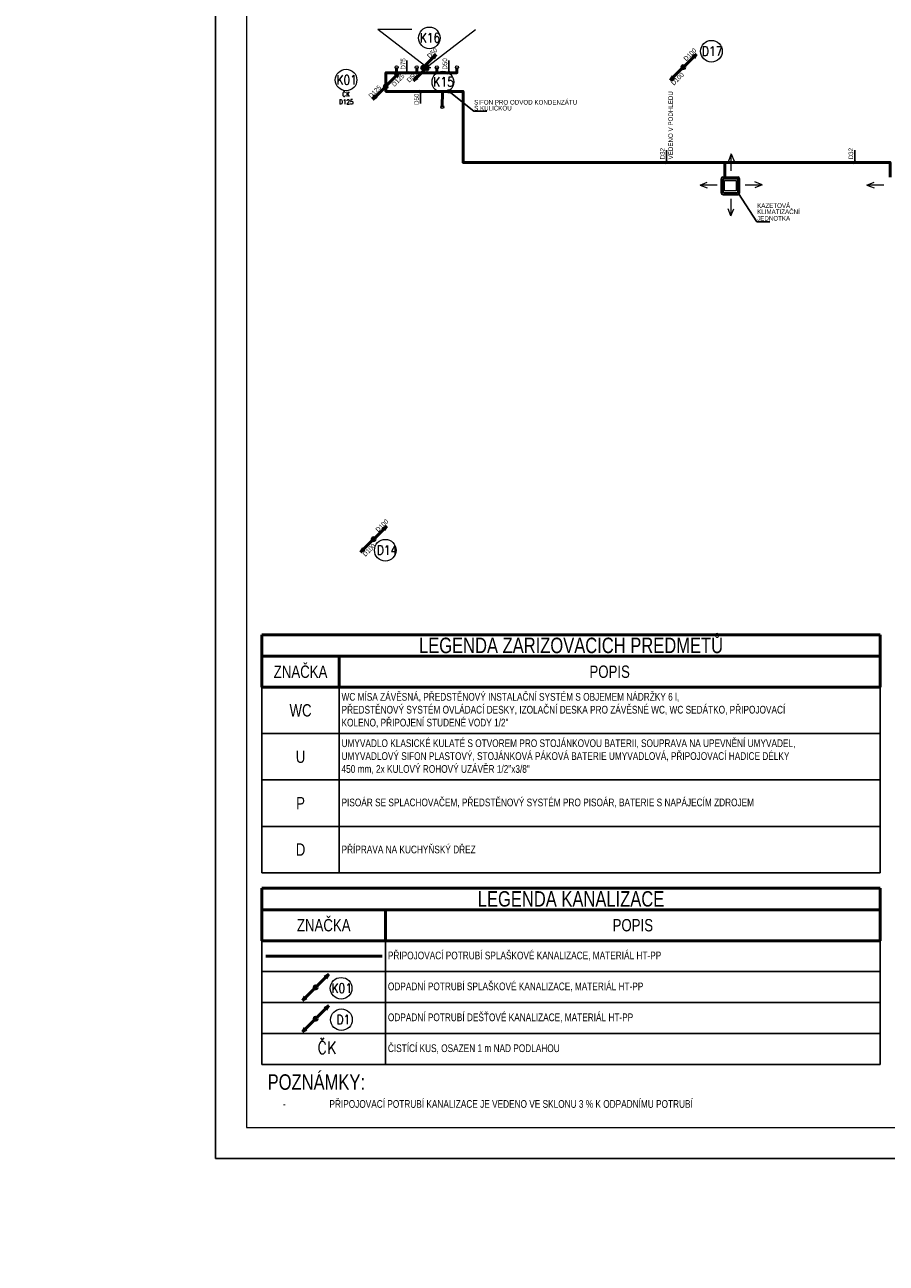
# Model space of a CAD drawing. Header units: millimetres. Extents: x 886281 to 2603493, y -207328 to 3107.
# Tile 9 of 24: x 1133076 to 1160947, y -199770 to -159709. Entities that reach past the tile are written whole.
import ezdxf

# ---------------------------------------------------------------- set-up
doc = ezdxf.new("R2010")
doc.units = ezdxf.units.MM
doc.header["$LTSCALE"] = 15
doc.layers.add('AA_FORMÁTY NETISK', color=40, linetype='Continuous', plot=False)
for name, color, linetype, lineweight in [('AA_FORMÁTY TISK', 7, 'Continuous', 15), ('AA_ROZPISKY', 7, 'Continuous', 15), ('Kóty_obecně', 7, 'Continuous', 25), ('Standard', 7, 'Continuous', 25), ('ZTI-kan_st_destova', 71, 'Continuous', 50), ('ZTI-kan_st_splaskova', 12, 'Continuous', 50), ('ZTI-kanal_pripojovaci', 130, 'Continuous', 50), ('ZTI-komponenty', 120, 'Continuous', 20), ('ZTI_popis', 191, 'Continuous', 15)]:
    doc.layers.add(name, color=color, linetype=linetype, lineweight=lineweight)
doc.layers.add('ZTI-kanal_pripojovaci-popis', color=7, linetype='Continuous')
doc.layers.add('ZTI-zar_predmety-tecky', color=7, linetype='Continuous', lineweight=20, plot=False)
doc.styles.add('Popis', font='simplex.shx', dxfattribs={"width": 0.85, "height": 150})
doc.styles.get("Standard").update_dxf_attribs({"font": 'ic-simplex.shx', "width": 0.8})

# ---------------------------------------------------------------- blocks, each defined once
blk = doc.blocks.new('*U125')
at = {"color": 0, "linetype": 'ByBlock', "lineweight": -2}
blk.add_circle((0, 0), 50, dxfattribs=at)
blk = doc.blocks.new('*U137')
at = {"color": 0, "linetype": 'ByBlock', "lineweight": -2}
blk.add_circle((0, 0), 50, dxfattribs=at)
blk = doc.blocks.new('*U138')
at = {"color": 0, "linetype": 'ByBlock', "lineweight": -2}
blk.add_circle((0, 0), 50, dxfattribs=at)
blk = doc.blocks.new('*U136')
at = {"color": 0, "linetype": 'ByBlock', "lineweight": -2}
blk.add_circle((0, 0), 50, dxfattribs=at)
blk = doc.blocks.new('*U135')
at = {"color": 0, "linetype": 'ByBlock', "lineweight": -2}
blk.add_circle((0, 0), 50, dxfattribs=at)
blk = doc.blocks.new('*T285')
at = {"layer": 'Kóty_obecně', "color": 6, "linetype": 'ByBlock', "lineweight": 50, "transparency": 16777216}
for p, q in [((0, 0), (20000, 0)), ((0, 0), (0, -1700)), ((20000, 0), (20000, -1700)), ((0, -700), (20000, -700)), ((2500, -700), (2500, -1700)), ((0, -1700), (20000, -1700))]:
    blk.add_line(p, q, dxfattribs=at)
at = {"layer": 'Kóty_obecně', "color": 0, "linetype": 'ByBlock', "lineweight": -2, "transparency": 16777216}
for p, q in [((0, -1700), (0, -7700)), ((2500, -1700), (2500, -7700)), ((20000, -1700), (20000, -7700)), ((0, -3200), (20000, -3200)), ((0, -4700), (20000, -4700)), ((0, -6200), (20000, -6200)), ((0, -7700), (20000, -7700))]:
    blk.add_line(p, q, dxfattribs=at)
at = {"layer": 'Kóty_obecně', "color": 0, "transparency": 16777216}
for s, insert, char_height, width, attachment_point in [('{\\Fc:\\program files\\ab studio\\cadkonplus 2018\\2018\\fonts\\ic-simplex|c238;LEGENDA ZAŘIZOVACÍCH PŘEDMĚTŮ}', (10000, -350), 500, 19997, 5), ('Z{\\Fc:\\program files\\ab studio\\cadkonplus 2018\\2018\\fonts\\ic-simplex|c238;NAČKA}', (1250, -1200), 400, 2497, 5), ('P{\\Fc:\\program files\\ab studio\\cadkonplus 2018\\2018\\fonts\\ic-simplex|c238;OPIS}', (11250, -1200), 400, 17497, 5), ('\\A1;{\\Fc:\\program files\\ab studio\\cadkonplus 2018\\2018\\fonts\\ic-simplex|c238; WC MÍSA ZÁVĚSNÁ, PŘEDSTĚNOVÝ INSTALAČNÍ SYSTÉM S OBJEMEM NÁDRŽKY 6 l, \\P PŘEDSTĚNOVÝ SYSTÉM OVLÁDACÍ DESKY, IZOLAČNÍ DESKA PRO ZÁVĚSNÉ WC, WC SEDÁTKO, PŘIPOJOVACÍ\\P KOLENO, PŘIPOJENÍ STUDENÉ VODY 1/2"}', (2501.5, -2450), 250, 17497, 4), ('{\\Fc:\\program files\\ab studio\\cadkonplus 2018\\2018\\fonts\\ic-simplex|c238;WC}', (1250, -2450), 400, 2497, 5), ('\\A1;{\\Fc:\\program files\\ab studio\\cadkonplus 2018\\2018\\fonts\\ic-simplex|c238; UMYVADLO KLASICKÉ KULATÉ S OTVOREM PRO STOJÁNKOVOU BATERII, SOUPRAVA NA UPEVNĚNÍ UMYVADEL, \\P UMYVADLOVÝ SIFON PLASTOVÝ, STOJÁNKOVÁ PÁKOVÁ BATERIE UMYVADLOVÁ, PŘIPOJOVACÍ HADICE DÉLKY\\P 450 mm, 2x KULOVÝ ROHOVÝ UZÁVĚR 1/2"x3/8" }', (2501.5, -3950), 250, 17497, 4), ('{\\Fc:\\program files\\ab studio\\cadkonplus 2018\\2018\\fonts\\ic-simplex|c238;U}', (1250, -3950), 400, 2497, 5), ('{\\Fc:\\program files\\ab studio\\cadkonplus 2018\\2018\\fonts\\ic-simplex|c238;P}', (1250, -5450), 400, 2497, 5), ('{\\Fc:\\program files\\ab studio\\cadkonplus 2018\\2018\\fonts\\ic-simplex|c238; PISOÁR SE SPLACHOVAČEM, PŘEDSTĚNOVÝ SYSTÉM PRO PISOÁR, BATERIE S NAPÁJECÍM ZDROJEM}', (2501.5, -5450), 250, 17497, 4), ('{\\Fc:\\program files\\ab studio\\cadkonplus 2018\\2018\\fonts\\ic-simplex|c238;D}', (1250, -6950), 400, 2497, 5), ('\\A1;\\W0.8; PŘÍPRAVA NA KUCHYŇSKÝ DŘEZ', (2501.5, -6950), 250, 17497, 4)]:
    blk.add_mtext(s, dxfattribs=dict(at, insert=insert, char_height=char_height, width=width, attachment_point=attachment_point))
blk = doc.blocks.new('*T286')
at = {"layer": 'Kóty_obecně', "color": 6, "linetype": 'ByBlock', "lineweight": 50, "transparency": 16777216}
for p, q in [((0, 0), (20000, 0)), ((0, 0), (0, -1700)), ((20000, 0), (20000, -1700)), ((0, -700), (20000, -700)), ((4000, -700), (4000, -1700)), ((0, -1700), (20000, -1700))]:
    blk.add_line(p, q, dxfattribs=at)
at = {"layer": 'Kóty_obecně', "color": 0, "linetype": 'ByBlock', "lineweight": -2, "transparency": 16777216}
for p, q in [((0, -1700), (0, -5700)), ((4000, -1700), (4000, -5700)), ((20000, -1700), (20000, -5700)), ((0, -2700), (20000, -2700)), ((0, -3700), (20000, -3700)), ((0, -4700), (20000, -4700)), ((0, -5700), (20000, -5700))]:
    blk.add_line(p, q, dxfattribs=at)
at = {"layer": 'Kóty_obecně', "color": 0, "transparency": 16777216}
for s, insert, char_height, width, attachment_point in [('{\\Fc:\\program files\\ab studio\\cadkonplus 2018\\2018\\fonts\\ic-simplex|c238;LEGENDA KANALIZACE}', (10000, -350), 500, 19997, 5), ('Z{\\Fc:\\program files\\ab studio\\cadkonplus 2018\\2018\\fonts\\ic-simplex|c238;NAČKA}', (2000, -1200), 400, 3997, 5), ('P{\\Fc:\\program files\\ab studio\\cadkonplus 2018\\2018\\fonts\\ic-simplex|c238;OPIS}', (12000, -1200), 400, 15997, 5), ('\\A1;{\\Fc:\\program files\\ab studio\\cadkonplus 2018\\2018\\fonts\\ic-simplex|c238; PŘIPOJOVACÍ POTRUBÍ SPLAŠKOVÉ KANALIZACE, MATERIÁL HT-PP}', (4001.5, -2200), 250, 15997, 4), ('{\\Fc:\\program files\\ab studio\\cadkonplus 2018\\2018\\fonts\\ic-simplex|c238; ODPADNÍ POTRUBÍ SPLAŠKOVÉ KANALIZACE, MATERIÁL HT-PP}', (4001.5, -3200), 250, 15997, 4), ('{\\Fc:\\program files\\ab studio\\cadkonplus 2018\\2018\\fonts\\ic-simplex|c238; ODPADNÍ POTRUBÍ DEŠŤOVÉ KANALIZACE, MATERIÁL HT-PP}', (4001.5, -4200), 250, 15997, 4), ('{\\Fc:\\program files\\ab studio\\cadkonplus 2018\\2018\\fonts\\ic-simplex|c238; ČISTÍCÍ KUS, OSAZEN 1 m NAD PODLAHOU}', (4001.5, -5200), 250, 15997, 4)]:
    blk.add_mtext(s, dxfattribs=dict(at, insert=insert, char_height=char_height, width=width, attachment_point=attachment_point))
blk = doc.blocks.new('*U187')
at = {"color": 0, "linetype": 'ByBlock', "lineweight": -2}
for p, q in [((35.36, 35.36), (424.26, 424.26)), ((424.26, 424.26), (291.68, 344.71)), ((344.71, 291.68), (424.26, 424.26)), ((-35.36, -35.36), (-424.26, -424.26)), ((-424.26, -424.26), (-344.71, -291.68)), ((-291.68, -344.71), (-424.26, -424.26))]:
    blk.add_line(p, q, dxfattribs=at)
blk.add_circle((0, 0), 50, dxfattribs=at)
blk = doc.blocks.new('*U96')
at = {"color": 0, "linetype": 'ByBlock', "lineweight": -2}
for p, q in [((35.36, 35.36), (424.26, 424.26)), ((424.26, 424.26), (291.68, 344.71)), ((344.71, 291.68), (424.26, 424.26)), ((-35.36, -35.36), (-424.26, -424.26)), ((-424.26, -424.26), (-344.71, -291.68)), ((-291.68, -344.71), (-424.26, -424.26))]:
    blk.add_line(p, q, dxfattribs=at)
blk.add_circle((0, 0), 50, dxfattribs=at)
blk = doc.blocks.new('*U331')
at = {"color": 0, "linetype": 'ByBlock', "lineweight": -2}
for p, q in [((35.36, 35.36), (424.26, 424.26)), ((424.26, 424.26), (291.68, 344.71)), ((344.71, 291.68), (424.26, 424.26)), ((-35.36, -35.36), (-424.26, -424.26)), ((-424.26, -424.26), (-344.71, -291.68)), ((-291.68, -344.71), (-424.26, -424.26))]:
    blk.add_line(p, q, dxfattribs=at)
blk.add_circle((0, 0), 50, dxfattribs=at)
blk = doc.blocks.new('*U332')
at = {"color": 0, "linetype": 'ByBlock', "lineweight": -2}
for p, q in [((35.36, 35.36), (424.26, 424.26)), ((424.26, 424.26), (291.68, 344.71)), ((344.71, 291.68), (424.26, 424.26)), ((-35.36, -35.36), (-424.26, -424.26)), ((-424.26, -424.26), (-344.71, -291.68)), ((-291.68, -344.71), (-424.26, -424.26))]:
    blk.add_line(p, q, dxfattribs=at)
blk.add_circle((0, 0), 50, dxfattribs=at)
blk = doc.blocks.new('*U189', base_point=(70, 70))
at = {"linetype": 'ByBlock'}
for p, q in [((-66, 70), (0, 70)), ((140, 140), (0, 0)), ((0, 140), (140, 0)), ((70, 140), (70, 206)), ((70, -66), (70, 0)), ((140, 70), (206, 70))]:
    blk.add_line(p, q, dxfattribs=at)
blk.add_lwpolyline([(0, 0), (140, 0), (140, 140), (0, 140)], close=True, dxfattribs=at)
blk = doc.blocks.new('*U345')
at = {"color": 0, "linetype": 'ByBlock', "lineweight": -2}
for p, q in [((35.36, 35.36), (424.26, 424.26)), ((424.26, 424.26), (291.68, 344.71)), ((344.71, 291.68), (424.26, 424.26))]:
    blk.add_line(p, q, dxfattribs=at)
blk.add_circle((0, 0), 50, dxfattribs=at)
blk = doc.blocks.new('*U348')
at = {"color": 0, "linetype": 'ByBlock', "lineweight": -2}
for p, q in [((35.36, 35.36), (424.26, 424.26)), ((424.26, 424.26), (291.68, 344.71)), ((344.71, 291.68), (424.26, 424.26))]:
    blk.add_line(p, q, dxfattribs=at)
blk.add_circle((0, 0), 50, dxfattribs=at)
blk = doc.blocks.new('*U425')
at = {"color": 0, "linetype": 'ByBlock', "lineweight": -2}
for p, q in [((35.36, 35.36), (424.26, 424.26)), ((424.26, 424.26), (291.68, 344.71)), ((344.71, 291.68), (424.26, 424.26)), ((-35.36, -35.36), (-424.26, -424.26)), ((-424.26, -424.26), (-344.71, -291.68)), ((-291.68, -344.71), (-424.26, -424.26))]:
    blk.add_line(p, q, dxfattribs=at)
blk.add_circle((0, 0), 50, dxfattribs=at)
blk = doc.blocks.new('KOMPLEXNÍ OBJEKT_7')
at = {"layer": 'Standard', "color": 0, "linetype": 'Continuous', "lineweight": 35}
for p, q in [((-98128643, -465518858), (-98128643, -465518388)), ((-98128593, -465518338), (-98128123, -465518338)), ((-98128073, -465518388), (-98128073, -465518858)), ((-98128123, -465518908), (-98128593, -465518908))]:
    blk.add_line(p, q, dxfattribs=at)
at = {"layer": 'Standard', "color": 0, "linetype": 'Continuous', "lineweight": 13}
for points in [[(-98128618, -465518407), (-98128591, -465518407), (-98128591, -465518834), (-98128618, -465518834), (-98128618, -465518407)], [(-98128153, -465518369), (-98128153, -465518403), (-98128570, -465518403), (-98128570, -465518369), (-98128153, -465518369)], [(-98128171, -465518448), (-98128171, -465518784), (-98128545, -465518784), (-98128545, -465518448), (-98128171, -465518448)], [(-98128104, -465518407), (-98128132, -465518407), (-98128132, -465518834), (-98128104, -465518834), (-98128104, -465518407)], [(-98128153, -465518877), (-98128153, -465518842), (-98128570, -465518842), (-98128570, -465518877), (-98128153, -465518877)]]:
    blk.add_lwpolyline(points, close=True, dxfattribs=at)
at = {"layer": 'Standard', "color": 0, "linetype": 'Continuous', "lineweight": 35}
for centre, start, end in [((-98128593, -465518388), 90, 180), ((-98128123, -465518388), 0, 90), ((-98128593, -465518858), 180, 270), ((-98128123, -465518858), 270, 0)]:
    blk.add_arc(centre, 50, start, end, dxfattribs=at)

msp = doc.modelspace()

# ---------------------------------------------------------------- linework, layer by layer
at = {"layer": 'AA_FORMÁTY NETISK'}
msp.add_lwpolyline([(1139249, -112281), (1139249, -196381), (1181249, -196381), (1181249, -112281)], close=True, dxfattribs=at)
at = {"layer": 'AA_FORMÁTY TISK'}
msp.add_lwpolyline([(1140249, -113281), (1140249, -195381), (1180249, -195381), (1180249, -113281)], close=True, dxfattribs=at)
at = {"layer": 'Standard', "color": 0, "linetype": 'Continuous', "lineweight": 13, "ltscale": 1000}
for p, q in [((1155931, -163886), (1155839, -164117)), ((1155931, -164436), (1155931, -163886)), ((1155931, -163886), (1156023, -164117)), ((1154923, -164894), (1155155, -164802)), ((1155473, -164894), (1154923, -164894)), ((1154923, -164894), (1155155, -164986)), ((1156381, -164885), (1156931, -164885)), ((1156931, -164885), (1156699, -164793)), ((1156931, -164885), (1156699, -164978)), ((1160323, -164893), (1160554, -164801)), ((1160873, -164893), (1160323, -164893)), ((1160323, -164893), (1160554, -164985)), ((1155923, -165344), (1155923, -165894)), ((1155923, -165894), (1155830, -165662)), ((1155923, -165894), (1156015, -165662))]:
    msp.add_line(p, q, dxfattribs=at)
at = {"layer": 'ZTI-kan_st_destova', "lineweight": 15}
for centre in [(1155291, -160565), (1144740, -176706), (1143321, -191892)]:
    msp.add_circle(centre, 350, dxfattribs=at)
at = {"layer": 'ZTI-kan_st_splaskova', "lineweight": 15}
for centre in [(1146165, -160133), (1143471, -161495), (1146604, -161559), (1143312, -190876)]:
    msp.add_circle(centre, 350, dxfattribs=at)
at = {"layer": 'ZTI-kanal_pripojovaci'}
for points in [[(1147058, -161088), (1147058, -161259), (1144759, -161259), (1144759, -161699)], [(1145108, -161088), (1145108, -161259)], [(1145758, -161088), (1145758, -161259)], [(1145964, -161096), (1145964, -161259)], [(1146408, -161088), (1146408, -161259)], [(1146584, -162371), (1146588, -161864), (1144759, -161864), (1144759, -161699)], [(1146588, -161864), (1146764, -161864)], [(1161071, -164634), (1161071, -164163), (1147257, -164163), (1147257, -161864), (1146764, -161864)], [(1155721, -164635), (1155721, -164163)], [(1144640, -189840), (1140878, -189840)]]:
    msp.add_lwpolyline(points, dxfattribs=at)
at = {"layer": 'ZTI-kanal_pripojovaci-popis', "color": 2}
for p, q in [((1145442, -160866), (1145442, -161284)), ((1146792, -160866), (1146792, -161284)), ((1145875, -162257), (1145875, -161839)), ((1148022, -162499), (1147604, -162499)), ((1153833, -163770), (1153833, -164188)), ((1159927, -163770), (1159927, -164188)), ((1157178, -166084), (1156759, -166084))]:
    msp.add_line(p, q, dxfattribs=at)
at = {"layer": 'ZTI-kanal_pripojovaci-popis', "color": 3}
for p, q in [((1145398, -161303), (1145486, -161215)), ((1146747, -161303), (1146836, -161215)), ((1145831, -161820), (1145919, -161908)), ((1153789, -164208), (1153878, -164119)), ((1159883, -164208), (1159971, -164119))]:
    msp.add_line(p, q, dxfattribs=at)
at = {"layer": 'ZTI-kanal_pripojovaci-popis', "color": 2}
for points in [[(1147604, -162499), (1146864, -161914)], [(1156759, -166084), (1156167, -165166)]]:
    msp.add_lwpolyline(points, dxfattribs=at)
at = {"layer": 'ZTI-komponenty'}
for points in [[(1146009, -161026), (1144504, -159866)], [(1145604, -159866), (1144504, -159866)], [(1146149, -161026), (1147654, -159866)]]:
    msp.add_lwpolyline(points, dxfattribs=at)
msp.add_lwpolyline([(1146764, -161814), (1146864, -161814), (1146864, -161914), (1146764, -161914)], close=True, dxfattribs=at)

# ---------------------------------------------------------------- block references
for name, p in [('*T285', (1140749, -179438)), ('*T286', (1140749, -187638))]:
    msp.add_blockref(name, p)
at = {"layer": 'Standard', "color": 0, "linetype": 'Continuous', "lineweight": 13}
msp.add_blockref('KOMPLEXNÍ OBJEKT_7', (99284264, 465353702), dxfattribs=at)
at = {"layer": 'ZTI-kan_st_destova', "rotation": 180}
for name, p in [('*U425', (1154385, -161079)), ('*U331', (1144364, -176349)), ('*U96', (1142486, -191861))]:
    msp.add_blockref(name, p, dxfattribs=at)
at = {"layer": 'ZTI-kan_st_splaskova', "rotation": 180}
for name, p in [('*U345', (1146079, -161096)), ('*U332', (1144759, -161699)), ('*U187', (1142486, -190847))]:
    msp.add_blockref(name, p, dxfattribs=at)
at = {"layer": 'ZTI-kan_st_splaskova'}
msp.add_blockref('*U348', (1145964, -161096), dxfattribs=at)
at = {"layer": 'ZTI-komponenty', "rotation": 270}
msp.add_blockref('*U189', (1146079, -161096), dxfattribs=at)
at = {"layer": 'ZTI-zar_predmety-tecky'}
for name, p, rotation in [('*U138', (1145108, -161088), 270), ('*U137', (1145758, -161088), 270), ('*U136', (1146408, -161088), 270), ('*U135', (1147058, -161088), 267.2788244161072), ('*U125', (1146584, -162371), 270)]:
    msp.add_blockref(name, p, dxfattribs=dict(at, rotation=rotation))

# ---------------------------------------------------------------- texts
at = {"layer": 'AA_ROZPISKY', "attachment_point": 1, "rotation": 359.9944}
for s, width, insert, char_height in [('\\pi473.33333;{\\W0.7;Lublaňská 1002/9, 120 00 Praha 2\\P\\pi420,t2420,2620;IČO: 29136440 | +420 736 630 021\\P\\pi736.66667,t2736.66667,4936.66667;www.ecoten.cz | info@ecoten.cz\\H1.2619x; }', 4800, (999148, -189780), 200), ('\\pi473.33333;{\\W0.7;Lublaňská 1002/9, 120 00 Praha 2\\P\\pi420,t2420,2620;IČO: 29136440 | +420 736 630 021\\P\\pi736.66667,t2736.66667,4936.66667;www.ecoten.cz | info@ecoten.cz\\H1.2619x; }', 4800, (1092338, -190054), 200), ('\\pi1758.22222,t5678.22222;JTSK\\P\\pi545.77778,t4465.77778;± 0,00 = 343,48 m Bpv', 4000, (985081, -192789), 186.67), ('\\pi1758.22222,t5678.22222;JTSK\\P\\pi545.77778,t4465.77778;± 0,00 = 343,48 m Bpv', 4000, (1078271, -193063), 186.67)]:
    msp.add_mtext_dynamic_manual_height_columns(s, width=width, gutter_width=150, heights=[0], dxfattribs=dict(at, insert=insert, char_height=char_height))
at = {"layer": 'Kóty_obecně', "char_height": 500, "attachment_point": 1}
for s, width, insert in [('\\W0.8;POZNÁMKY:\\P\\pi-1500,l2000,t2000;\\H250;-^IPŘIPOJOVACÍ POTRUBÍ KANALIZACE JE VEDENO VE SKLONU 3 % K ODPADNÍMU POTRUBÍ', 11997.19, (970767, -190304)), ('{\\Fc:\\program files\\ab studio\\cadkonplus 2018\\2018\\fonts\\ic-simplex|c238;POZNÁMKY:\\P\\pi-1500,l2000,t2000;\\H0.5x;-^IPŘIPOJOVACÍ POTRUBÍ KANALIZACE JE VEDENO VE SKLONU 3 % K ODPADNÍMU POTRUBÍ}', 20006.89, (1057764, -193681)), ('{\\Fc:\\program files\\ab studio\\cadkonplus 2018\\2018\\fonts\\ic-simplex|c238;POZNÁMKY:\\P\\pi-1500,l2000,t2000;\\H0.5x;-^IPŘIPOJOVACÍ POTRUBÍ KANALIZACE JE VEDENO VE SKLONU 3 % K ODPADNÍMU POTRUBÍ}', 19815.05, (1140934, -193659))]:
    msp.add_mtext_dynamic_manual_height_columns(s, width=width, gutter_width=500, heights=[0], dxfattribs=dict(at, insert=insert))
at = {"layer": 'ZTI-kan_st_destova', "lineweight": 15, "char_height": 300, "width": 4855.27, "attachment_point": 1, "style": 'Popis'}
for s, insert in [('\\fsimplex|b0|i0|c0|p0;\\W0.85;D17', (1154982, -160412)), ('\\fsimplex|b0|i0|c0|p0;\\W0.85;D14', (1144462, -176552)), ('\\fsimplex|b0|i0|c0|p0;\\W0.85;D1', (1143159, -191738))]:
    msp.add_mtext(s, dxfattribs=dict(at, insert=insert))
at = {"layer": 'ZTI-kan_st_splaskova', "lineweight": 15, "char_height": 300, "width": 4855.27, "attachment_point": 1, "style": 'Popis'}
for s, insert in [('\\fsimplex|b0|i0|c0|p0;\\W0.85;K16', (1145852, -159979)), ('\\fsimplex|b0|i0|c0|p0;\\W0.85;K01', (1143158, -161341)), ('\\fsimplex|b0|i0|c0|p0;\\W0.85;K15', (1146291, -161405)), ('\\fsimplex|b0|i0|c0|p0;\\W0.85;K01', (1142999, -190723))]:
    msp.add_mtext(s, dxfattribs=dict(at, insert=insert))
at = {"layer": 'ZTI-kanal_pripojovaci-popis', "color": 3, "width": 0.8}
for s, rotation, p in [('D50', 45, (1146182, -160806)), ('D100', 45, (1154479, -160894)), ('D75', 90, (1145392, -161159)), ('D50', 90, (1146742, -161159)), ('D125', 45, (1145036, -161723)), ('D50', 45, (1145521, -161588)), ('D100', 45, (1154079, -161680)), ('D125', 45, (1144285, -162095)), ('D50', 90, (1145825, -162303)), ('VEDENO V PODHLEDU', 90, (1154047, -164063)), ('D32', 90, (1153783, -164063)), ('D32', 90, (1159877, -164063)), ('D100', 45, (1144514, -176129)), ('D100', 45, (1144097, -176923))]:
    msp.add_text(s, height=150, rotation=rotation, dxfattribs=at).set_placement(p)
for s, p in [('SIFON PRO ODVOD KONDENZÁTU', (1147615, -162290)), ('S KULIČKOU', (1147615, -162481)), ('KAZETOVÁ', (1156770, -165634)), ('KLIMATIZAČNÍ', (1156770, -165832)), ('JEDNOTKA', (1156770, -166044))]:
    msp.add_text(s, height=150, dxfattribs=at).set_placement(p)
at = {"layer": 'ZTI_popis', "width": 651.08, "attachment_point": 1, "style": 'Popis'}
for s, insert, char_height in [('\\pi218.7308;{\\fsimplex|b0|i0|c0|p2;ČK\\P\\pi114.9381;D125}', (1143128, -161880), 150), ('\\pi40.71668;{\\fsimplex|b0|i0|c238|p2;ČK}', (1142506, -192595), 400)]:
    msp.add_mtext(s, dxfattribs=dict(at, insert=insert, char_height=char_height))

doc.saveas('drawing.dxf')
